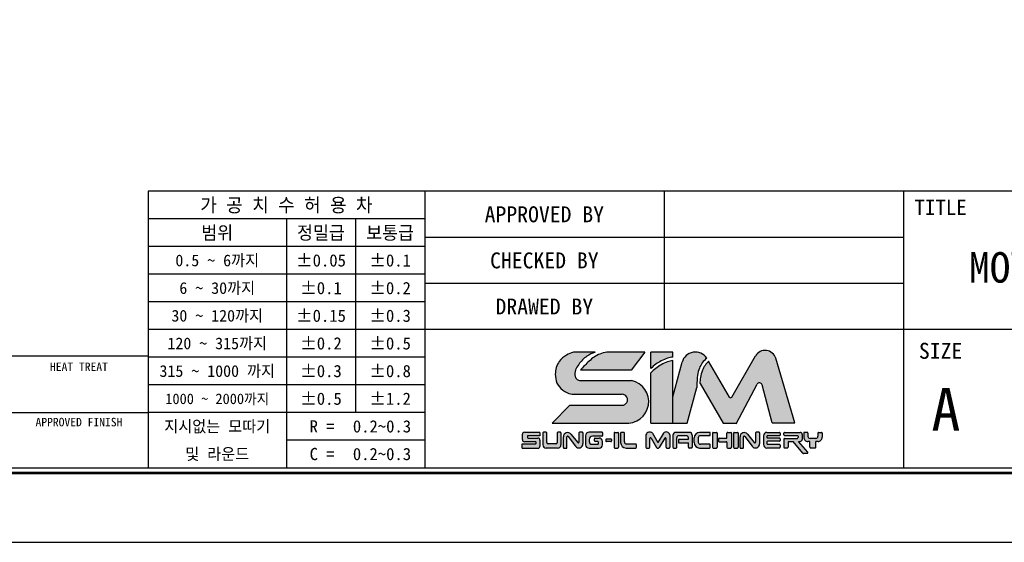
# Model space of a CAD drawing. Header units: millimetres. Extents: x 1762 to 2290, y 1043 to 1416.
# Tile 2 of 3: x 2025 to 2190, y 1043 to 1130. Entities that reach past the tile are written whole.
import ezdxf
from ezdxf.enums import TextEntityAlignment as Align

# ---------------------------------------------------------------- set-up
doc = ezdxf.new("R2010")
doc.units = ezdxf.units.MM
doc.layers.add('Z5', color=7, linetype='Continuous')
doc.layers.add('Z7', color=7, linetype='Continuous')

# ---------------------------------------------------------------- blocks, each defined once
blk = doc.blocks.new('란표제')
h = blk.add_hatch(color=150)
h.dxf.hatch_style = 1
edge = h.paths.add_edge_path()
edge.add_spline(control_points=[(207.254885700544, 16.33602195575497), (207.4122922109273, 16.47608683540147), (207.7174809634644, 16.74765264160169), (208.2523540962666, 17.06731062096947), (208.7774405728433, 17.32249890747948), (209.1543874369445, 17.38665720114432), (209.319017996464, 17.41467816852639)], knot_values=[0, 0, 0, 0, 0.6304310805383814, 1.222315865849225, 1.865724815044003, 2.364625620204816, 2.364625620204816, 2.364625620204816, 2.364625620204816], degree=3, periodic=0)
edge.add_line((209.319017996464, 17.41467816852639), (209.319017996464, 17.8749359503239))
edge.add_line((209.319017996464, 17.8749359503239), (207.254885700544, 17.8749359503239))
edge.add_line((207.254885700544, 17.8749359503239), (207.254885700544, 16.33602195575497))
edge = h.paths.add_edge_path()
edge.add_spline(control_points=[(209.319017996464, 17.09505608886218), (209.1507810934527, 17.05636180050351), (208.7718837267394, 16.96921585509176), (208.2430076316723, 16.7021166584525), (207.7228945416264, 16.35351243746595), (207.413543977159, 16.08416408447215), (207.254885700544, 15.9460219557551)], knot_values=[0, 0, 0, 0, 0.5164407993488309, 1.163110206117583, 1.761888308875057, 2.392319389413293, 2.392319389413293, 2.392319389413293, 2.392319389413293], degree=3, periodic=0)
edge.add_line((207.254885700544, 15.9460219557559), (207.254885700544, 11.2074160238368))
edge.add_line((207.254885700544, 11.2074160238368), (209.319017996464, 11.2074160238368))
edge.add_line((209.319017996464, 11.2074160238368), (209.319017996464, 17.09505608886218))
edge = h.paths.add_edge_path()
edge.add_line((205.4485281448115, 15.20675719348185), (200.5646388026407, 15.20675719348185))
edge.add_spline(control_points=[(200.5646388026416, 15.20675719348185), (200.4849448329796, 15.2311278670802), (200.2902893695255, 15.29065413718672), (200.0764048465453, 15.67955931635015), (200.1444277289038, 16.22277553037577), (200.5626230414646, 16.86702953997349), (201.1445093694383, 17.51252125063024), (201.753622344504, 17.7642963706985), (202.0212897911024, 17.8749359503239)], knot_values=[0, 0, 0, 0, 0.2433595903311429, 0.5944147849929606, 1.213183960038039, 1.789398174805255, 2.88702788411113, 3.747486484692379, 3.747486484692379, 3.747486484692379, 3.747486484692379], degree=3, periodic=0)
edge.add_line((202.021289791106, 17.87493595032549), (199.975920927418, 17.87493595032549))
edge.add_spline(control_points=[(199.975920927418, 17.87493595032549), (199.7520550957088, 17.7906646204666), (199.2509278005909, 17.60202188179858), (198.4944564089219, 16.96557093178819), (198.1991549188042, 15.94031959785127), (198.3773366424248, 14.94330619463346), (198.8409946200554, 14.33840604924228), (199.2605940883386, 14.13379854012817), (199.4124566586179, 14.059746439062)], knot_values=[0, 0, 0, 0, 0.550739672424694, 1.232839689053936, 2.19963066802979, 2.850121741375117, 3.513003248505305, 3.888995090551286, 3.888995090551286, 3.888995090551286, 3.888995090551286], degree=3, periodic=0)
edge.add_arc((200.0158996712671, 15.21120487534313), 1.299999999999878, 242.3423855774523, 270.0000000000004)
edge.add_line((200.0158996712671, 13.91120487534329), (204.5640160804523, 13.91120487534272))
edge.add_arc((204.5640160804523, 13.39961279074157), 0.5115920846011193, 270.18688939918, 90, ccw=False)
edge.add_line((204.565684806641, 12.88802342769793), (199.6526393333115, 12.88802342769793))
edge.add_line((199.6526393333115, 12.88802342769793), (197.9720319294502, 11.2074160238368))
edge.add_line((197.9720319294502, 11.2074160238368), (204.7937810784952, 11.2074160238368))
edge.add_arc((205.0304162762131, 13.2219417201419), 2.028376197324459, 263.3004820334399, 78.10426637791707)
edge = h.paths.add_edge_path(flags=17)
edge.add_spline(control_points=[(203.124493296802, 17.8749359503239), (202.8996633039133, 17.82721986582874), (202.2807588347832, 17.69586862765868), (201.4378743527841, 17.06335641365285), (200.9055243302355, 16.48007066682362), (200.6418784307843, 16.19119889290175)], knot_values=[0, 0, 0, 0, 0.6846043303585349, 1.884555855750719, 3.061918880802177, 3.061918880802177, 3.061918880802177, 3.061918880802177], degree=3, periodic=0)
edge.add_line((200.6418784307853, 16.19119889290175), (205.4077128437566, 16.19119889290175))
edge.add_line((205.4077128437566, 16.19119889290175), (206.7038211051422, 17.8749359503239))
edge.add_line((206.7038211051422, 17.8749359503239), (203.124493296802, 17.8749359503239))
h = blk.add_hatch(color=8)
h.dxf.hatch_style = 1
edge = h.paths.add_edge_path()
edge.add_spline(control_points=[(211.586712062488, 14.73767623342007), (211.5979655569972, 15.05995682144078), (211.6173841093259, 15.61607052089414), (211.7789107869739, 16.3460245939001), (212.0883945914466, 16.90037927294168), (212.3712800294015, 17.17334599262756), (212.5211611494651, 17.31797188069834)], knot_values=[0, 0, 0, 0, 0.7435831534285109, 1.283095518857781, 1.707763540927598, 2.186317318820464, 2.186317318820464, 2.186317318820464, 2.186317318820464], degree=3, periodic=0)
edge.add_arc((211.4478182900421, 16.58453128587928), 1.300000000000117, 34.34572044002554, 164.9999999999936)
edge.add_line((210.1921147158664, 16.92099604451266), (209.319017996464, 13.66255472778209))
edge.add_line((209.319017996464, 13.66255472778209), (209.319017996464, 11.2074160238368))
edge.add_line((209.319017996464, 11.2074160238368), (210.6863499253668, 11.2074160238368))
edge.add_line((210.6863499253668, 11.2074160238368), (211.5798839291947, 14.54213032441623))
edge.add_spline(control_points=[(211.5798839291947, 14.5421303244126), (211.5821599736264, 14.60731229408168), (211.5844360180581, 14.67249426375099), (211.586712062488, 14.73767623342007)], knot_values=[2.186317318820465, 2.186317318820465, 2.186317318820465, 2.186317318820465, 2.336708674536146, 2.336708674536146, 2.336708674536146, 2.336708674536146], degree=3, periodic=0)
edge = h.paths.add_edge_path()
edge.add_arc((217.4733307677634, 14.73094655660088), 0.2599999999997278, 14.999999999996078, 152.0936797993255, ccw=False)
edge.add_line((217.7244714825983, 14.79823950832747), (218.681274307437, 11.22740275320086))
edge.add_line((218.681274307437, 11.22740275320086), (220.7932630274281, 11.22740275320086))
edge.add_line((220.7932630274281, 11.22740275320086), (218.9990320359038, 17.29391512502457))
edge.add_arc((218.0017364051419, 16.99895508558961), 1.040000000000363, 16.47610349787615, 150.0000000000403)
edge.add_line((217.101069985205, 17.51895508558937), (214.8678378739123, 13.65088360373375))
edge.add_arc((214.7552545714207, 13.71588360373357), 0.1299999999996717, 210.0000000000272, 330.0000000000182, ccw=False)
edge.add_line((214.642671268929, 13.65088360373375), (212.6921295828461, 17.02932090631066))
edge.add_spline(control_points=[(212.6921295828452, 17.02932090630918), (212.5742457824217, 16.89979221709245), (212.3414632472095, 16.64401477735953), (212.065290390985, 16.12183659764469), (211.9274507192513, 15.54940397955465), (211.8798952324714, 15.13850761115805), (211.8598466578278, 14.96528077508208)], knot_values=[0, 0, 0, 0, 0.523800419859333, 1.034337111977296, 1.752334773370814, 2.275651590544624, 2.275651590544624, 2.275651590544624, 2.275651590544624], degree=3, periodic=0)
edge.add_arc((211.7973139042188, 14.85130860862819), 0.1300000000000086, 30.0000000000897, 61.24788174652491, ccw=False)
edge.add_line((211.9098972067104, 14.91630860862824), (214.0576988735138, 11.19620699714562))
edge.add_line((214.0576988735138, 11.19620699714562), (215.3070704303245, 11.1962069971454))
edge.add_line((215.3070704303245, 11.1962069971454), (217.243565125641, 14.85263365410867))
h = blk.add_hatch(color=150)
h.dxf.hatch_style = 1
h.paths.add_polyline_path([(196.8398843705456, 9.607704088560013, 0.4142135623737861), (196.644884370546, 9.80270408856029), (195.7199446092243, 9.80270408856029, -0.4142135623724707), (195.6549446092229, 9.867704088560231), (195.654944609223, 9.948566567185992, -0.4142135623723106), (195.7199446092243, 10.0135665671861), (196.8398843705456, 10.0135665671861), (196.8398843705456, 10.3463613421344), (195.3763517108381, 10.34636134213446, 0.4142135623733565), (195.1813517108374, 10.15136134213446), (195.1813517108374, 9.651637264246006, 0.4142135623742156), (195.3763517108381, 9.45663726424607), (196.4043549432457, 9.456637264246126, -0.4142135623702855), (196.4693549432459, 9.391637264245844), (196.4693549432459, 9.314484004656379, -0.4142135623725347), (196.4043549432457, 9.249484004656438), (195.1625882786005, 9.249484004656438), (195.1625882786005, 8.845717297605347), (196.644884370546, 8.845717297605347, 0.4142135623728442), (196.8398843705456, 9.04071729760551)])
h.paths.add_polyline_path([(204.2241152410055, 10.26798301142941, 0.4142135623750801), (204.1591152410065, 10.33298301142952), (203.8636730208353, 10.33298301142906, 0.4142135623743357), (203.7986730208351, 10.26798301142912), (203.7986730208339, 8.929340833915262, 0.4142135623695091), (203.8636730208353, 8.864340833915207), (204.1591152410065, 8.864340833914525, 0.4142135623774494), (204.2241152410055, 8.929340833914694)])
h.paths.add_polyline_path([(207.1653805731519, 9.763626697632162, -0.7673269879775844), (207.2866722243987, 9.796126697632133), (207.8058751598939, 8.896840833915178, 0.2679491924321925), (207.8621668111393, 8.864340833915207), (207.9913022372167, 8.864340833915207, 0.2679491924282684), (208.0475938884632, 8.896840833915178), (208.5667968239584, 9.796126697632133, -0.7673269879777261), (208.6880884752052, 9.763626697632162), (208.6880884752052, 8.929340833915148, 0.4142135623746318), (208.7530884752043, 8.864340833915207), (208.9903602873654, 8.864340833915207, 0.4142135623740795), (209.0553602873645, 8.929340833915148), (209.0553602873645, 10.10884705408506, 0.5572135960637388), (208.4489020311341, 10.2713470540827), (207.9267345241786, 9.366926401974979), (207.4045670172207, 10.27134705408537, 0.5198906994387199), (206.7981087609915, 10.10884705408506), (206.7981087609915, 8.929340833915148, 0.4142135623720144), (206.8631087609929, 8.864340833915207), (207.1003805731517, 8.864340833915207, 0.414213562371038), (207.1653805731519, 8.929340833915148)])
h = blk.add_hatch(color=251)
h.dxf.hatch_style = 1
h.paths.add_polyline_path([(203.5669230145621, 9.653807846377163, 0.4142135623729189), (203.5019230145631, 9.718807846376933), (203.0985386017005, 9.718807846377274, 0.4142135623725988), (203.0335386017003, 9.653807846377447), (203.0335386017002, 9.535083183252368, 0.4142135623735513), (203.0985386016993, 9.470083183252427), (203.5019230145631, 9.470083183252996, 0.4142135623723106), (203.5669230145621, 9.535083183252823)])
h.paths.add_polyline_path([(198.8155383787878, 9.170717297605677), (198.8155383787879, 10.28136134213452, 0.4142135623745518), (198.7505383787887, 10.34636134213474), (198.5312483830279, 10.34636134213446, 0.4142135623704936), (198.4662483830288, 10.28136134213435), (198.4662483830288, 9.374979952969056, -0.4142135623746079), (198.3362483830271, 9.244979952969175), (197.6035467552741, 9.244979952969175, -0.4142135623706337), (197.4735467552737, 9.374979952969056), (197.4735467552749, 10.28136134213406, 0.4142135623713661), (197.4085467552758, 10.34636134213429), (197.173220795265, 10.3463613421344, 0.4142135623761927), (197.1082207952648, 10.28136134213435), (197.1082207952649, 9.170717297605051, 0.4142135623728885), (197.4332207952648, 8.845717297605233), (198.490538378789, 8.845717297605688, 0.4142135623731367)])
h.paths.add_polyline_path([(200.8836941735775, 9.265258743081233), (200.8836941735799, 10.28136134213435, 0.4142135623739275), (200.8186941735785, 10.3463613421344), (200.5662103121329, 10.34636134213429, 0.4142135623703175), (200.5012103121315, 10.28136134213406), (200.5012103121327, 9.419089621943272, -0.7053166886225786), (200.385850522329, 9.377993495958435), (199.7365529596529, 10.17365216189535, 0.7053166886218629), (199.0443942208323, 9.927075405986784), (199.0443942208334, 8.91071729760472, 0.4142135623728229), (199.1093942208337, 8.845717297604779), (199.3056264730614, 8.84571729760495, 0.4142135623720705), (199.3706264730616, 8.910717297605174), (199.3706264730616, 9.904828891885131, -0.7182104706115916), (199.4873633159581, 9.944177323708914), (200.1832731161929, 9.02916815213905, 0.7182104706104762)])
h.paths.add_polyline_path([(202.7217367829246, 9.170717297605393), (202.7217367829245, 9.475145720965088, 0.414213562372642), (202.3967367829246, 9.80014572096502), (202.0179389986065, 9.800145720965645, 0.414213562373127), (201.9529389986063, 9.735145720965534), (201.9529389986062, 9.538394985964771, 0.4142135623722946), (202.0179389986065, 9.47339498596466), (202.273324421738, 9.473394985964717, -0.4142135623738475), (202.3383244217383, 9.40839498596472), (202.3383244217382, 9.281672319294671, -0.414213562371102), (202.273324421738, 9.21667231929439), (201.7241999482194, 9.21667231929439, -0.4142135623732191), (201.4641999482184, 9.476672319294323), (201.4641999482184, 9.652153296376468, -0.4142135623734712), (201.7891999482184, 9.977153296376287), (202.6567367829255, 9.97715329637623, 0.4142135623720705), (202.7217367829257, 10.04215329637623), (202.7217367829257, 10.2813613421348, 0.4142135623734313), (202.6567367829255, 10.3463613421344), (201.4565649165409, 10.3463613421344, 0.4142135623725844), (201.1315649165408, 10.02136134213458), (201.1315649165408, 9.170717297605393, 0.4142135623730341), (201.4565649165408, 8.845717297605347), (202.3967367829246, 8.845717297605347, 0.4142135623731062)])
h.paths.add_polyline_path([(205.9125890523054, 9.174990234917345, 0.4142135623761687), (205.8475890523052, 9.23999023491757), (204.9759224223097, 9.23999023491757, -0.4142135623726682), (204.7809224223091, 9.434990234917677), (204.7809224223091, 10.26798301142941, 0.4142135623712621), (204.7159224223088, 10.33298301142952), (204.4844112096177, 10.33298301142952, 0.4142135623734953), (204.4194112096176, 10.26798301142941), (204.4194112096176, 9.38434083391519, 0.4142135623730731), (204.9394112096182, 8.864340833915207), (205.8475890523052, 8.864340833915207, 0.4142135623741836), (205.9125890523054, 8.929340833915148)])
h.paths.add_polyline_path([(209.694731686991, 9.823725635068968, -0.4142135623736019), (209.8897316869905, 10.01872563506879), (210.5938065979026, 10.0187256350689, -0.4142135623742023), (210.7888065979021, 9.823725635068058), (210.7888065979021, 9.69676070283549), (209.9214226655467, 9.696760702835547, 0.4142135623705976), (209.8564226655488, 9.631760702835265), (209.8564226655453, 9.40577132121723, 0.41421356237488), (209.9214226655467, 9.340771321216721), (210.7888065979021, 9.34077132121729), (210.7888065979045, 8.929340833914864, 0.4142135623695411), (210.8538065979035, 8.864340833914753), (211.0838216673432, 8.86434083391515, 0.4142135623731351), (211.1488216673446, 8.929340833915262), (211.1488216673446, 10.07298301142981, 0.4142135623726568), (210.8888216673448, 10.33298301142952), (209.5973415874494, 10.33298301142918, 0.4142135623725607), (209.337341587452, 10.07298301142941), (209.337341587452, 8.929340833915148, 0.4142135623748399), (209.4023415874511, 8.864340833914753), (209.6297316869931, 8.864340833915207, 0.4142135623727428), (209.694731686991, 8.929340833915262)])
h.paths.add_polyline_path([(212.8488973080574, 9.150598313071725, 0.4142135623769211), (212.7838973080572, 9.21559831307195), (211.9150975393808, 9.215598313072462, -0.4142135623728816), (211.7200975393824, 9.410598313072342), (211.7200975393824, 9.825681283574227, -0.4142135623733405), (211.9150975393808, 10.02068128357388), (212.7838973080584, 10.02068128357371, 0.4142135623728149), (212.8488973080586, 10.08568128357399), (212.8488973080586, 10.26798301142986, 0.4142135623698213), (212.7838973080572, 10.33298301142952), (211.8480273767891, 10.33298301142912, 0.414213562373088), (211.3280273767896, 9.812983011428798), (211.3280273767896, 9.384340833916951, 0.4142135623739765), (211.8480273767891, 8.864340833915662), (212.7838973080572, 8.864340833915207, 0.4142135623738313), (212.8488973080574, 8.929340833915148)])
h.paths.add_polyline_path([(213.492579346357, 10.26798301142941, 0.41421356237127), (213.4275793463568, 10.33298301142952), (213.1321371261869, 10.33298301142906, 0.414213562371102), (213.0671371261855, 10.26798301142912), (213.0671371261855, 8.929340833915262, 0.4142135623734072), (213.1321371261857, 8.864340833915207), (213.4275793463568, 8.864340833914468, 0.4142135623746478), (213.492579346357, 8.929340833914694)])
h.paths.add_polyline_path([(214.8456035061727, 10.26798301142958, 0.4142135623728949), (214.7806035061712, 10.33298301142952), (214.4851612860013, 10.33298301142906, 0.4142135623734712), (214.4201612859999, 10.26798301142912), (214.4201612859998, 9.839948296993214, -0.4142135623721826), (214.3551612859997, 9.774948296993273), (213.676330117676, 9.774948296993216, 0.4142135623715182), (213.6113301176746, 9.709948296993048), (213.6113301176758, 9.520356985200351, 0.4142135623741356), (213.676330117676, 9.455356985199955), (214.3551612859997, 9.45535698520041, -0.4142135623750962), (214.4201612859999, 9.390356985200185), (214.4201612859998, 8.929340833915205, 0.4142135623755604), (214.4851612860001, 8.864340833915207), (214.7806035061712, 8.864340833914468, 0.414213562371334), (214.8456035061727, 8.929340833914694)])
h.paths.add_polyline_path([(215.4624624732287, 10.26798301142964, 0.4142135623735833), (215.3974624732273, 10.33298301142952), (215.1020202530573, 10.33298301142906, 0.414213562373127), (215.0370202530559, 10.26798301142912), (215.0370202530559, 8.929340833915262, 0.4142135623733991), (215.1020202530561, 8.864340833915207), (215.3974624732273, 8.864340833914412, 0.4142135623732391), (215.4624624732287, 8.929340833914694)])
h.paths.add_polyline_path([(216.339469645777, 10.17365216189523, 0.7053166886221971), (215.6473109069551, 9.927075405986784), (215.6473109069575, 8.91071729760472, 0.4142135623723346), (215.7123109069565, 8.845717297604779), (215.9085431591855, 8.84571729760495, 0.4142135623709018), (215.9735431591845, 8.910717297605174), (215.9735431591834, 9.904828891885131, -0.7182104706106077), (216.0902800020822, 9.944177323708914), (216.7861898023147, 9.02916815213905, 0.7182104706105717), (217.4866108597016, 9.265258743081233), (217.4866108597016, 10.28136134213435, 0.4142135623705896), (217.4216108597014, 10.3463613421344), (217.1691269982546, 10.34636134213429, 0.4142135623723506), (217.1041269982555, 10.28136134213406), (217.1041269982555, 9.419089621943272, -0.7053166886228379), (216.9887672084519, 9.377993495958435)])
h.paths.add_polyline_path([(219.420415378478, 10.26798301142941, 0.4142135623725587), (219.3554153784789, 10.33298301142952), (218.1709172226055, 10.33298301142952, 0.4142135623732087), (217.8459172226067, 10.00798301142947), (217.8459172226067, 9.189340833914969, 0.4142135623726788), (218.1709172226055, 8.864340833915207), (219.3554153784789, 8.864340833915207, 0.4142135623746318), (219.420415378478, 8.929340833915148), (219.420415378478, 9.143462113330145, 0.4142135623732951), (219.3554153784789, 9.208462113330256), (218.2404718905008, 9.208462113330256, -0.4142135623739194), (218.1754718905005, 9.273462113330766), (218.1754718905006, 9.438182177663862, -0.4142135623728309), (218.240471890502, 9.503182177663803), (219.3554153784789, 9.50318217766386, 0.414213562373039), (219.420415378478, 9.568182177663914), (219.420415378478, 9.728365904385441, 0.4142135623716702), (219.3554153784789, 9.793365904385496), (218.240471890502, 9.793365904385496, -0.4142135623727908), (218.1754718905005, 9.858365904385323), (218.1754718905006, 9.955071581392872, -0.4142135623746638), (218.2404718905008, 10.02007158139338), (219.3554153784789, 10.02007158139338, 0.4142135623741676), (219.420415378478, 10.08507158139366)])
h.paths.add_polyline_path([(221.4898233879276, 10.13798301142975, 0.4142135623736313), (221.2948233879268, 10.3329830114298), (219.8352710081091, 10.33298301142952, 0.4142135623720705), (219.7702710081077, 10.26798301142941), (219.7702710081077, 10.10677544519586, 0.414213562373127), (219.8352710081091, 10.04177544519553), (221.0336939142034, 10.0417754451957, -0.4142135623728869), (221.0986939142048, 9.976775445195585), (221.0986939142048, 9.837352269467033, -0.4142135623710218), (221.0336939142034, 9.772352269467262), (219.8352710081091, 9.772352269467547, 0.4142135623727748), (219.7702710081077, 9.707352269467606), (219.7702710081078, 8.929340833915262, 0.4142135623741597), (219.8352710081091, 8.864340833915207), (220.0926108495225, 8.864340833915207, 0.4142135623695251), (220.1576108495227, 8.929340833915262), (220.1576108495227, 9.414242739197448, -0.4142135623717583), (220.2226108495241, 9.479242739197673), (220.6306965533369, 9.479242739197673), (221.5531320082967, 8.379926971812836, 0.2216946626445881), (221.6029248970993, 8.356708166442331), (221.9552971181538, 8.35670816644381, 0.637070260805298), (222.0050900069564, 8.46348936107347), (221.1527717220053, 9.479242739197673), (221.2948233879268, 9.479242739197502, 0.414213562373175), (221.4898233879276, 9.674242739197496)])
h.paths.add_polyline_path([(223.366210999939, 9.869242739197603), (223.366210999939, 10.26798301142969, 0.4142135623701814), (223.3012109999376, 10.33298301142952), (223.0343925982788, 10.33298301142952, 0.4142135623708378), (222.9693925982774, 10.26798301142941), (222.9693925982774, 9.96735226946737, -0.4142135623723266), (222.7743925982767, 9.772352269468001), (222.2290342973, 9.772352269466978, -0.4142135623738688), (222.034034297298, 9.967352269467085), (222.034034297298, 10.26798301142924, 0.4142135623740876), (221.969034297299, 10.33298301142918), (221.7022158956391, 10.33298301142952, 0.4142135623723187), (221.63721589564, 10.26798301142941), (221.63721589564, 9.869242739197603, 0.4142135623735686), (222.0272158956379, 9.479242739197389), (222.9762109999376, 9.479242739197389, 0.4142135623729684)])
h.paths.add_polyline_path([(222.7748939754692, 9.479242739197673), (222.2133923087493, 9.479242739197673), (222.2133923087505, 8.929340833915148, 0.4142135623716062), (222.2783923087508, 8.864340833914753), (222.7098939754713, 8.864340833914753, 0.4142135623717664), (222.7748939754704, 8.929340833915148)])
for p, q in [((202.0212897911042, 17.87493595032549), (199.975920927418, 17.87493595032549)), ((206.7038211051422, 17.8749359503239), (203.124493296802, 17.8749359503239)), ((206.7038211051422, 17.8749359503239), (205.4077128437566, 16.19119889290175)), ((209.319017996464, 17.8749359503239), (207.254885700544, 17.8749359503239)), ((207.254885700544, 16.33602195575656), (207.254885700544, 17.8749359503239)), ((209.319017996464, 17.41467816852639), (209.319017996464, 17.8749359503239)), ((209.319017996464, 11.2074160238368), (209.319017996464, 17.09505608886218)), ((209.319017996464, 13.66255472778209), (210.1921147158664, 16.92099604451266)), ((214.6426712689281, 13.65088360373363), (212.692129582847, 17.02932090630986)), ((214.8678378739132, 13.65088360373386), (217.101069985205, 17.51895508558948)), ((220.7932630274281, 11.22740275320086), (218.9990320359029, 17.29391512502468)), ((205.4077128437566, 16.19119889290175), (200.6418784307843, 16.19119889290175)), ((207.254885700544, 11.2074160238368), (207.254885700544, 15.94602195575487)), ((200.5646388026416, 15.20675719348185), (205.4485281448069, 15.20675719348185)), ((211.9098972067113, 14.91630860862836), (214.0576988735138, 11.19620699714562)), ((215.2814177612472, 11.14777045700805), (217.2435651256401, 14.8526336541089)), ((200.0158996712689, 13.91120487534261), (204.5640160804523, 13.91120487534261)), ((210.6863499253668, 11.2074160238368), (211.5798839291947, 14.54213032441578)), ((218.681274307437, 11.22740275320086), (217.7244714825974, 14.79823950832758)), ((199.6526393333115, 12.88802342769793), (197.9720319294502, 11.20741602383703)), ((199.6526393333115, 12.88802342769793), (204.5623473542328, 12.88802342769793)), ((197.9720319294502, 11.2074160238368), (204.7937810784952, 11.2074160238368)), ((207.254885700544, 11.2074160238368), (209.319017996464, 11.2074160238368)), ((209.319017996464, 11.2074160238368), (210.6863499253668, 11.2074160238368)), ((214.0576988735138, 11.19620699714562), (215.2814177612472, 11.1962069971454)), ((218.681274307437, 11.22740275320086), (220.7932630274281, 11.22740275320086)), ((195.3763517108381, 10.3463613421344), (196.8398843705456, 10.3463613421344)), ((196.8398843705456, 10.32175464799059), (196.8398843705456, 10.0135665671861)), ((197.1082207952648, 10.28136134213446), (197.1082207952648, 9.170717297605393)), ((197.4085467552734, 10.3463613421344), (197.173220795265, 10.3463613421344)), ((197.4735467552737, 9.37497995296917), (197.4735467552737, 10.28136134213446)), ((198.4662483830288, 10.28136134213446), (198.4662483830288, 9.37497995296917)), ((198.7505383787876, 10.3463613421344), (198.5312483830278, 10.3463613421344)), ((198.8155383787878, 10.28136134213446), (198.8155383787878, 9.170717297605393)), ((200.5012103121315, 10.28136134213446), (200.5012103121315, 9.419089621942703)), ((200.8186941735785, 10.3463613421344), (200.5662103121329, 10.3463613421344)), ((200.8836941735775, 10.28136134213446), (200.8836941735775, 9.265258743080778)), ((202.6567367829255, 10.3463613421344), (201.4565649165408, 10.3463613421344)), ((202.7217367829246, 10.28136134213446), (202.7217367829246, 10.04215329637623)), ((202.7217367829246, 10.28136134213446), (202.7217367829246, 10.04215329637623)), ((203.7986730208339, 10.26798301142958), (203.7986730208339, 8.929340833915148)), ((203.8636730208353, 10.33298301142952), (204.1591152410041, 10.33298301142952)), ((204.2241152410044, 10.26798301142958), (204.2241152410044, 8.929340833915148)), ((204.4194112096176, 10.26798301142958), (204.4194112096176, 9.38434083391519)), ((204.7159224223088, 10.33298301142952), (204.4844112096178, 10.33298301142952)), ((204.7809224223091, 9.434990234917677), (204.7809224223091, 10.26798301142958)), ((207.4045670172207, 10.27134705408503), (207.9267345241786, 9.366926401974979)), ((208.4489020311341, 10.27134705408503), (207.9267345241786, 9.366926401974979)), ((210.8888216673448, 10.33298301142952), (209.5973415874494, 10.33298301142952)), ((212.7838973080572, 10.33298301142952), (211.8480273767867, 10.33298301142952)), ((212.8488973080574, 10.08568128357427), (212.8488973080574, 10.26798301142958)), ((213.0671371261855, 10.26798301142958), (213.0671371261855, 8.929340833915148)), ((213.1321371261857, 10.33298301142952), (213.4275793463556, 10.33298301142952)), ((213.492579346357, 10.26798301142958), (213.492579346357, 8.929340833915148)), ((214.4201612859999, 9.839948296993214), (214.4201612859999, 10.26798301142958)), ((214.4851612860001, 10.33298301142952), (214.7806035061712, 10.33298301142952)), ((214.8456035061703, 10.26798301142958), (214.8456035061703, 8.929340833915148)), ((215.0370202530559, 10.26798301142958), (215.0370202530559, 8.929340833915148)), ((215.1020202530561, 10.33298301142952), (215.3974624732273, 10.33298301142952)), ((215.4624624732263, 10.26798301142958), (215.4624624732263, 8.929340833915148)), ((217.1041269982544, 10.28136134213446), (217.1041269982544, 9.419089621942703)), ((217.4216108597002, 10.3463613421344), (217.1691269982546, 10.3463613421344)), ((217.4866108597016, 10.28136134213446), (217.4866108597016, 9.265258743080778)), ((218.1709172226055, 10.33298301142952), (219.3554153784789, 10.33298301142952)), ((219.420415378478, 10.26798301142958), (219.420415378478, 10.08507158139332)), ((219.7702710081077, 10.10677544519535), (219.7702710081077, 10.26798301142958)), ((219.835271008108, 10.33298301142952), (221.2948233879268, 10.33298301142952)), ((221.63721589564, 10.26798301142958), (221.63721589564, 9.869242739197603)), ((221.969034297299, 10.33298301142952), (221.7022158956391, 10.33298301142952)), ((222.034034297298, 10.26798301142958), (222.034034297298, 9.967352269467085)), ((222.9693925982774, 10.26798301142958), (222.9693925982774, 9.967352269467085)), ((223.0343925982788, 10.33298301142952), (223.3012109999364, 10.33298301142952)), ((223.3662109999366, 10.26798301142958), (223.3662109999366, 9.869242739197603)), ((195.1813517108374, 9.651637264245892), (195.1813517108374, 10.15136134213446)), ((196.4043549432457, 9.45663726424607), (195.3763517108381, 9.45663726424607)), ((195.6549446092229, 9.948566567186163), (195.6549446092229, 9.867704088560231)), ((196.8398843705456, 10.0135665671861), (195.7199446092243, 10.0135665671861)), ((195.7199446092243, 9.80270408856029), (196.644884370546, 9.80270408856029)), ((196.4693549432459, 9.314484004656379), (196.4693549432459, 9.391637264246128)), ((196.8398843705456, 9.607704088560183), (196.8398843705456, 9.04071729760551)), ((199.0443942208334, 8.910717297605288), (199.0443942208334, 9.92707540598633)), ((199.3706264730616, 8.910717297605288), (199.3706264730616, 9.904828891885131)), ((199.4873633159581, 9.944177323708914), (200.1832731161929, 9.029168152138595)), ((199.7365529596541, 10.17365216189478), (200.3858505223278, 9.377993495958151)), ((201.1315649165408, 10.02136134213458), (201.1315649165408, 9.170717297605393)), ((201.4641999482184, 9.652153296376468), (201.4641999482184, 9.476672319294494)), ((202.6567367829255, 9.977153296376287), (201.7891999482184, 9.977153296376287)), ((201.9529389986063, 9.538394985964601), (201.9529389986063, 9.735145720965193)), ((202.0179389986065, 9.800145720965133), (202.3967367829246, 9.800145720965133)), ((202.273324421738, 9.47339498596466), (202.0179389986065, 9.47339498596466)), ((202.3383244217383, 9.28167231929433), (202.3383244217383, 9.40839498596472)), ((202.7217367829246, 9.170717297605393), (202.7217367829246, 9.475145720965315)), ((203.0335386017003, 9.653807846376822), (203.0335386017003, 9.535083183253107)), ((203.0985386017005, 9.718807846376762), (203.5019230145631, 9.718807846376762)), ((203.5019230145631, 9.470083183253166), (203.0985386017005, 9.470083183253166)), ((203.5669230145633, 9.653807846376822), (203.5669230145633, 9.535083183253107)), ((206.7981087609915, 10.10884705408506), (206.7981087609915, 8.929340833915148)), ((207.1653805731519, 8.929340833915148), (207.1653805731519, 9.763626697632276)), ((207.2866722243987, 9.796126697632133), (207.8058751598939, 8.896840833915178)), ((208.5667968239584, 9.796126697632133), (208.0475938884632, 8.896840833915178)), ((208.6880884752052, 8.929340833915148), (208.6880884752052, 9.763626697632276)), ((209.0553602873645, 10.10884705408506), (209.0553602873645, 8.929340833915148)), ((209.3373415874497, 10.07298301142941), (209.3373415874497, 8.929340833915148)), ((209.694731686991, 8.929340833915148), (209.694731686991, 9.823725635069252)), ((209.8564226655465, 9.63176070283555), (209.8564226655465, 9.40577132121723)), ((210.5938065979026, 10.01872563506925), (209.8897316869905, 10.01872563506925)), ((209.9214226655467, 9.69676070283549), (210.7888065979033, 9.69676070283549)), ((209.9214226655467, 9.34077132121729), (210.7888065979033, 9.34077132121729)), ((210.7888065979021, 9.69676070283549), (210.7888065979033, 9.823725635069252)), ((210.7888065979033, 8.929340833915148), (210.7888065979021, 9.34077132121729)), ((211.1488216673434, 10.07298301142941), (211.1488216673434, 8.929340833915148)), ((211.3280273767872, 9.38434083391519), (211.3280273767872, 9.812983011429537)), ((211.7200975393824, 9.82568128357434), (211.7200975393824, 9.410598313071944)), ((212.7838973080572, 10.02068128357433), (211.9150975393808, 10.02068128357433)), ((213.6113301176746, 9.709948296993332), (213.6113301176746, 9.520356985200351)), ((213.676330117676, 9.774948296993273), (214.3551612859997, 9.774948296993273)), ((213.676330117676, 9.45535698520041), (214.3551612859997, 9.45535698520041)), ((214.4201612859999, 9.39035698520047), (214.4201612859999, 8.929340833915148)), ((215.6473109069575, 8.910717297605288), (215.6473109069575, 9.92707540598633)), ((215.9735431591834, 8.910717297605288), (215.9735431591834, 9.904828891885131)), ((216.0902800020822, 9.944177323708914), (216.7861898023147, 9.029168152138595)), ((216.339469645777, 10.17365216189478), (216.9887672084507, 9.377993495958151)), ((217.8459172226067, 10.00798301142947), (217.8459172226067, 9.189340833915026)), ((218.1754718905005, 9.955071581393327), (218.1754718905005, 9.858365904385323)), ((218.1754718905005, 9.438182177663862), (218.1754718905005, 9.273462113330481)), ((219.3554153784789, 10.02007158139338), (218.2404718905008, 10.02007158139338)), ((219.3554153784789, 9.793365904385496), (218.240471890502, 9.793365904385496)), ((219.3554153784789, 9.503182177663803), (218.240471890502, 9.503182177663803)), ((219.420415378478, 9.728365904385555), (219.420415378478, 9.568182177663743)), ((219.7702710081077, 9.707352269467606), (219.7702710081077, 8.929340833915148)), ((219.835271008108, 10.04177544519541), (221.0336939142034, 10.04177544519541)), ((219.835271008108, 9.772352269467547), (221.0336939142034, 9.772352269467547)), ((220.1576108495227, 9.414242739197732), (220.1576108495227, 8.929340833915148)), ((220.2226108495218, 9.479242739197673), (220.6306965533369, 9.479242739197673)), ((221.5531320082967, 8.379926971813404), (220.6306965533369, 9.479242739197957)), ((221.0986939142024, 9.976775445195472), (221.0986939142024, 9.837352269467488)), ((221.1527717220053, 9.479242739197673), (221.2948233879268, 9.479242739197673)), ((222.0050900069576, 8.463489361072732), (221.1527717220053, 9.479242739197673)), ((221.4898233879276, 10.13798301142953), (221.4898233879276, 9.67424273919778)), ((222.2133923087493, 9.479242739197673), (222.0272158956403, 9.479242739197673)), ((222.2133923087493, 8.929340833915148), (222.2133923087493, 9.479242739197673)), ((222.7743925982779, 9.772352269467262), (222.2290342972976, 9.772352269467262)), ((222.9762109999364, 9.479242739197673), (222.7748939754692, 9.479242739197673)), ((222.7748939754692, 8.929340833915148), (222.7748939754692, 9.479242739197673)), ((195.1625882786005, 8.845717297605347), (195.1625882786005, 9.249484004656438)), ((195.1625882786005, 9.249484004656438), (196.4043549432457, 9.249484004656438)), ((195.1625882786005, 8.845717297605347), (196.644884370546, 8.845717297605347)), ((198.490538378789, 8.845717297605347), (197.4332207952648, 8.845717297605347)), ((198.3362483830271, 9.244979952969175), (197.6035467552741, 9.244979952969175)), ((199.1093942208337, 8.845717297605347), (199.3056264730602, 8.845717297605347)), ((201.4565649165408, 8.845717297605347), (202.3967367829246, 8.845717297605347)), ((201.7241999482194, 9.21667231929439), (202.273324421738, 9.21667231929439)), ((203.8636730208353, 8.864340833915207), (204.1591152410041, 8.864340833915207)), ((204.9394112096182, 8.864340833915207), (205.8475890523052, 8.864340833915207)), ((205.8475890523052, 9.23999023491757), (204.9759224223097, 9.23999023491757)), ((205.9125890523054, 8.929340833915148), (205.9125890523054, 9.17499023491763)), ((206.8631087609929, 8.864340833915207), (207.1003805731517, 8.864340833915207)), ((207.8621668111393, 8.864340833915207), (207.9913022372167, 8.864340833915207)), ((208.7530884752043, 8.864340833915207), (208.9903602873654, 8.864340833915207)), ((209.4023415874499, 8.864340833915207), (209.6297316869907, 8.864340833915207)), ((211.0838216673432, 8.864340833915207), (210.8538065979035, 8.864340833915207)), ((211.8480273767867, 8.864340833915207), (212.783897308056, 8.864340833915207)), ((212.783897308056, 9.21559831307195), (211.9150975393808, 9.21559831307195)), ((212.8488973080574, 8.929340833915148), (212.8488973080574, 9.15059831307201)), ((213.1321371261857, 8.864340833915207), (213.4275793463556, 8.864340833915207)), ((214.4851612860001, 8.864340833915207), (214.7806035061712, 8.864340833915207)), ((215.1020202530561, 8.864340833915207), (215.3974624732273, 8.864340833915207)), ((215.7123109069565, 8.845717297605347), (215.9085431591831, 8.845717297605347)), ((219.3554153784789, 8.864340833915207), (218.1709172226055, 8.864340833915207)), ((219.3554153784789, 9.208462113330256), (218.2404718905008, 9.208462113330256)), ((219.420415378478, 9.143462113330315), (219.420415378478, 8.929340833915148)), ((220.0926108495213, 8.864340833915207), (219.835271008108, 8.864340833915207)), ((221.9552971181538, 8.356708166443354), (221.6029248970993, 8.356708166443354)), ((222.709893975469, 8.864340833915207), (222.2783923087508, 8.864340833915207))]:
    blk.add_line(p, q)
for centre, radius, start, end in [((211.4478182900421, 16.58453128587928), 1.3, 34.3457204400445, 165.0000000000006), ((218.0017364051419, 16.99895508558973), 1.04, 16.47610349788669, 149.9999999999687), ((205.0304162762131, 13.2219417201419), 2.028376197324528, 263.3004820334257, 78.10426637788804), ((211.7973139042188, 14.8513086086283), 0.13, 30.00000000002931, 61.24788175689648), ((217.4733307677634, 14.73094655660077), 0.26, 14.99999999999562, 152.0936797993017), ((200.0158996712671, 15.21120487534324), 1.3, 242.342385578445, 270), ((204.5640160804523, 13.39961279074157), 0.5115920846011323, 269.813110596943, 90), ((214.7552545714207, 13.71588360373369), 0.13, 210.0000000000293, 329.9999999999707), ((195.3763517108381, 10.15136134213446), 0.195, 90, 180), ((197.173220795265, 10.28136134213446), 0.065, 90, 180), ((197.4085467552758, 10.28136134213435), 0.065, 0, 90.00000000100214), ((198.5312483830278, 10.28136134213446), 0.065, 90, 180), ((198.7505383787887, 10.2813613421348), 0.065, 0, 90.00000000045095), ((199.4343942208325, 9.927075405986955), 0.39, 39.21617813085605, 180), ((200.5662103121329, 10.28136134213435), 0.065, 90.00000000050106, 180), ((200.8186941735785, 10.28136134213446), 0.065, 0, 90.00000000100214), ((201.4565649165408, 10.02136134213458), 0.325, 90, 180), ((202.6567367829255, 10.28136134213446), 0.065, 0, 90.00000000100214), ((203.8636730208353, 10.26798301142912), 0.065, 90.00000000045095, 180), ((204.1591152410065, 10.26798301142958), 0.065, 0, 90.00000000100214), ((204.4844112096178, 10.26798301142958), 0.065, 90, 180), ((204.7159224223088, 10.26798301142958), 0.065, 0, 90), ((207.1583587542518, 9.977292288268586), 0.3835188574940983, 50.0609962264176, 159.9390037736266), ((208.7018605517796, 10.0024845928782), 0.3691544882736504, 16.74570727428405, 133.254292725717), ((209.5973415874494, 10.0729830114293), 0.26, 90.00000000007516, 180), ((210.8888216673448, 10.07298301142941), 0.26, 0, 90.00000000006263), ((211.8480273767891, 9.812983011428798), 0.52, 90.00000000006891, 180), ((212.7838973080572, 10.26798301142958), 0.065, 0, 90.00000000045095), ((213.1321371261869, 10.26798301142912), 0.065, 90.00000000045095, 180), ((213.4275793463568, 10.26798301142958), 0.065, 0, 90.00000000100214), ((214.4851612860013, 10.26798301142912), 0.065, 90.00000000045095, 180), ((214.7806035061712, 10.26798301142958), 0.065, 0, 90.00000000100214), ((215.1020202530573, 10.26798301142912), 0.065, 90.00000000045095, 180), ((215.3974624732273, 10.26798301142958), 0.065, 0, 90.00000000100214), ((216.0373109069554, 9.927075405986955), 0.39, 39.21617813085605, 180), ((217.1691269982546, 10.28136134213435), 0.065, 90.00000000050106, 180), ((217.4216108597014, 10.28136134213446), 0.065, 0, 90.00000000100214), ((218.1709172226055, 10.00798301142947), 0.325, 90, 180), ((219.3554153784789, 10.26798301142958), 0.065, 0, 90), ((219.8352710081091, 10.26798301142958), 0.065, 90.00000000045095, 180), ((221.2948233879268, 10.1379830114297), 0.195, 0, 90), ((221.7022158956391, 10.26798301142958), 0.065, 90, 180), ((221.969034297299, 10.26798301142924), 0.065, 0, 90.00000000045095), ((223.0343925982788, 10.26798301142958), 0.065, 90.00000000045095, 180), ((223.3012109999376, 10.26798301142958), 0.065, 0, 90.00000000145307), ((195.3763517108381, 9.651637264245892), 0.195, 180, 270), ((195.7199446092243, 9.948566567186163), 0.065, 90, 180), ((195.7199446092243, 9.867704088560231), 0.065, 180, 270), ((196.4043549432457, 9.391637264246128), 0.065, 0, 90), ((196.4043549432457, 9.314484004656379), 0.065, 270, 0), ((196.644884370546, 9.607704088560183), 0.195, 0, 90), ((197.6035467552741, 9.37497995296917), 0.13, 180, 270), ((198.3362483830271, 9.37497995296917), 0.13, 270, 0), ((199.4356264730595, 9.904828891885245), 0.065, 37.25478689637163, 180), ((200.4936941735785, 9.265258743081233), 0.39, 217.2547868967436, 0), ((200.4362103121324, 9.419089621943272), 0.065, 219.2161781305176, 0), ((201.7891999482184, 9.652153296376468), 0.325, 90, 180), ((201.7241999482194, 9.476672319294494), 0.26, 180, 270), ((202.0179389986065, 9.735145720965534), 0.065, 90, 180), ((202.0179389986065, 9.538394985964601), 0.065, 180, 270), ((202.273324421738, 9.40839498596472), 0.065, 0, 90), ((202.273324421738, 9.28167231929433), 0.065, 270, 0), ((202.3967367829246, 9.475145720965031), 0.325, 0, 90), ((202.6567367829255, 10.04215329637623), 0.065, 269.9999999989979, 0), ((203.0985386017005, 9.653807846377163), 0.065, 90, 180), ((203.0985386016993, 9.535083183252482), 0.065, 180, 270.000000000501), ((203.5019230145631, 9.653807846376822), 0.065, 0, 90), ((203.5019230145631, 9.535083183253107), 0.065, 270, 0), ((204.9394112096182, 9.38434083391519), 0.52, 180, 270), ((204.9759224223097, 9.434990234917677), 0.195, 180, 270), ((207.2303805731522, 9.763626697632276), 0.065, 30.00000000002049, 180), ((208.6230884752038, 9.763626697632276), 0.065, 0, 149.9999999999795), ((209.8897316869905, 9.823725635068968), 0.195, 90, 180), ((209.9214226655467, 9.63176070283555), 0.065, 90.00000000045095, 180), ((209.9214226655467, 9.405771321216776), 0.065, 180, 270.000000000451), ((210.5938065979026, 9.823725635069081), 0.195, 0, 89.99999999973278), ((211.8480273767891, 9.384340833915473), 0.52, 180, 269.9999999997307), ((211.9150975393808, 9.825681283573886), 0.195, 90, 180), ((211.9150975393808, 9.410598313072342), 0.195, 180, 270.0000000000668), ((212.7838973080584, 10.08568128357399), 0.065, 269.9999999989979, 0), ((213.676330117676, 9.709948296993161), 0.065, 90, 180), ((213.676330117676, 9.520356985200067), 0.065, 180, 269.9999999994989), ((214.3551612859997, 9.839948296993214), 0.065, 270, 0), ((214.3551612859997, 9.39035698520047), 0.065, 0, 90), ((216.0385431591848, 9.904828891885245), 0.065, 37.25478689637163, 180), ((217.0966108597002, 9.265258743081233), 0.39, 217.2547868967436, 0), ((217.0391269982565, 9.419089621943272), 0.065, 219.2161781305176, 0), ((218.2404718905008, 9.95507158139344), 0.065, 90, 180), ((218.240471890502, 9.858365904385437), 0.065, 180, 270), ((218.240471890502, 9.438182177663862), 0.065, 90, 180), ((218.2404718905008, 9.273462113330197), 0.065, 180, 270), ((219.3554153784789, 10.08507158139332), 0.065, 270, 0), ((219.3554153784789, 9.728365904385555), 0.065, 0, 90), ((219.3554153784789, 9.568182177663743), 0.065, 270, 0), ((219.8352710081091, 10.10677544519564), 0.065, 180, 269.9999999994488), ((219.8352710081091, 9.707352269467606), 0.065, 90.00000000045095, 180), ((220.2226108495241, 9.414242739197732), 0.065, 90.00000000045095, 180), ((221.0336939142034, 9.976775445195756), 0.065, 0, 90.00000000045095), ((221.0336939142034, 9.837352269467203), 0.065, 269.9999999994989, 0), ((221.2948233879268, 9.674242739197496), 0.195, 270, 0), ((222.0272158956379, 9.869242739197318), 0.39, 180, 270.0000000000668), ((222.2290342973, 9.967352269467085), 0.195, 180, 269.9999999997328), ((222.7743925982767, 9.967352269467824), 0.195, 270.0000000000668, 0), ((222.9762109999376, 9.869242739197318), 0.39, 269.999999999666, 0), ((196.644884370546, 9.04071729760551), 0.195, 270, 0), ((197.4332207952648, 9.170717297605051), 0.325, 180, 269.9999999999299), ((198.490538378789, 9.170717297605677), 0.325, 270.0000000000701, 0), ((199.1093942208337, 8.91071729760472), 0.065, 180, 270), ((199.3056264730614, 8.910717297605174), 0.065, 269.9999999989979, 0), ((201.4565649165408, 9.170717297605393), 0.325, 180, 269.9999999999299), ((202.3967367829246, 9.170717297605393), 0.325, 270, 0), ((203.8636730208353, 8.929340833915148), 0.065, 180, 270), ((204.1591152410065, 8.929340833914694), 0.065, 269.9999999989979, 0), ((205.8475890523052, 9.17499023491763), 0.065, 0, 90), ((205.8475890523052, 8.929340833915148), 0.065, 270, 0), ((206.8631087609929, 8.929340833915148), 0.065, 180, 270), ((207.1003805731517, 8.929340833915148), 0.065, 270, 0), ((207.8621668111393, 8.929340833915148), 0.065, 210.0000000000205, 270), ((207.9913022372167, 8.929340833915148), 0.065, 270, 329.9999999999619), ((208.7530884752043, 8.929340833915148), 0.065, 180, 270), ((208.9903602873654, 8.929340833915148), 0.065, 270, 0), ((209.4023415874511, 8.929340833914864), 0.065, 180, 269.9999999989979), ((209.6297316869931, 8.929340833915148), 0.065, 269.9999999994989, 0), ((210.8538065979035, 8.929340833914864), 0.065, 180, 269.9999999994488), ((211.0838216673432, 8.929340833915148), 0.065, 269.9999999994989, 0), ((212.7838973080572, 9.150598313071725), 0.065, 0, 90.00000000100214), ((212.7838973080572, 8.929340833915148), 0.065, 269.9999999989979, 0), ((213.1321371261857, 8.929340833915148), 0.065, 180, 270), ((213.4275793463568, 8.929340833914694), 0.065, 269.9999999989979, 0), ((214.4851612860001, 8.929340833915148), 0.065, 180, 270), ((214.7806035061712, 8.929340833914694), 0.065, 269.9999999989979, 0), ((215.1020202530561, 8.929340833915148), 0.065, 180, 270), ((215.3974624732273, 8.929340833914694), 0.065, 269.9999999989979, 0), ((215.7123109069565, 8.91071729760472), 0.065, 180, 270), ((215.9085431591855, 8.910717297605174), 0.065, 269.9999999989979, 0), ((218.1709172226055, 9.189340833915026), 0.325, 180, 270), ((219.3554153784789, 9.143462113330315), 0.065, 0, 90), ((219.3554153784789, 8.929340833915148), 0.065, 270, 0), ((219.8352710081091, 8.929340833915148), 0.065, 180, 269.9999999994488), ((220.0926108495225, 8.929340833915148), 0.065, 269.9999999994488, 0), ((221.6029248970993, 8.421708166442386), 0.065, 219.9999999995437, 270), ((221.9552971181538, 8.42170816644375), 0.065, 270.0000000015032, 39.99999999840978), ((222.2783923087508, 8.929340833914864), 0.065, 180, 269.9999999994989), ((222.7098939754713, 8.929340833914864), 0.065, 269.9999999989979, 0)]:
    blk.add_arc(centre, radius, start, end)
for points, knots in [([(199.975920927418, 17.87493595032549), (199.7520550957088, 17.7906646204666), (199.2509278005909, 17.60202188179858), (198.4944564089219, 16.96557093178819), (198.1991549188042, 15.94031959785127), (198.3773366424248, 14.94330619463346), (198.8409946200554, 14.33840604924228), (199.2605940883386, 14.13379854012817), (199.4124566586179, 14.059746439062)], [0, 0, 0, 0, 0.550739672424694, 1.232839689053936, 2.19963066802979, 2.850121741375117, 3.513003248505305, 3.888995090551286, 3.888995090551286, 3.888995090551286, 3.888995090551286]), ([(212.5211611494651, 17.31797188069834), (212.3712800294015, 17.17334599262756), (212.0883945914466, 16.90037927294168), (211.7789107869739, 16.3460245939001), (211.6173841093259, 15.61607052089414), (211.5979655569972, 15.05995682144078), (211.586712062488, 14.73767623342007), (211.5844360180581, 14.67249426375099), (211.5821599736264, 14.60731229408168), (211.5798839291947, 14.5421303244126)], [0, 0, 0, 0, 0.4785537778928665, 0.9032217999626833, 1.442734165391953, 2.186317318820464, 2.186317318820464, 2.186317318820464, 2.336708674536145, 2.336708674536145, 2.336708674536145, 2.336708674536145])]:
    blk.add_open_spline(points, degree=3, knots=knots)
for points in [[(202.0212897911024, 17.8749359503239), (201.2490932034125, 17.49532900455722), (200.4768731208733, 16.71528597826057), (200.190647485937, 16.21518828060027), (200.1515971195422, 15.59765256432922), (200.3406189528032, 15.30183083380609), (200.5646388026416, 15.20675719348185)], [(203.124493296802, 17.8749359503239), (202.4632162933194, 17.69774731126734), (201.4627580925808, 17.03520142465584), (200.6418784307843, 16.19119889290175)], [(209.319017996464, 17.41467816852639), (208.8310535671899, 17.31079010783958), (208.2421489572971, 17.05162522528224), (207.7391370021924, 16.73968521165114), (207.254885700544, 16.33602195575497)], [(209.319017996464, 17.09505608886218), (208.8201744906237, 16.96139137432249), (208.236324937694, 16.6833607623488), (207.7391370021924, 16.34968521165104), (207.254885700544, 15.9460219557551)], [(212.6921295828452, 17.02932090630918), (212.3563704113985, 16.62728526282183), (212.1147307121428, 16.17755426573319), (211.9288992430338, 15.48402178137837), (211.8598466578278, 14.96528077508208)]]:
    blk.add_spline(points, degree=3)
at = {"layer": 'Z7'}
for p, q in [((290.0000000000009, 33), (160.0000000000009, 33)), ((160.0000000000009, 33), (160.0000000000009, 7)), ((186.0000000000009, 33), (186.0000000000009, 7)), ((208.5000000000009, 33), (208.5000000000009, 20)), ((231.0000000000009, 33), (231.0000000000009, 7)), ((186.0000000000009, 30.39999999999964), (160.0000000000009, 30.39999999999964)), ((173.0000000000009, 30.39999999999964), (173.0000000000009, 7)), ((179.5000000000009, 30.39999999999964), (179.5000000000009, 12.20000000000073)), ((186.0000000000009, 27.79999999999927), (160.0000000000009, 27.79999999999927)), ((231.0000000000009, 28.66666666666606), (186.0000000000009, 28.66666666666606)), ((186.0000000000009, 25.20000000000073), (160.0000000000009, 25.20000000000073)), ((231.0000000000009, 24.33333333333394), (186.0000000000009, 24.33333333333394)), ((186.0000000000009, 22.60000000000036), (160.0000000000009, 22.60000000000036)), ((186.0000000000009, 20), (160.0000000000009, 20)), ((290.0000000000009, 20), (186.0000000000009, 20)), ((160.0000000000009, 17.5), (62, 17.5)), ((186.0000000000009, 17.39999999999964), (160.0000000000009, 17.39999999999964)), ((186.0000000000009, 14.79999999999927), (160.0000000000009, 14.79999999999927)), ((147.0000000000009, 12.20000000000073), (160.0000000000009, 12.20000000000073)), ((186.0000000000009, 12.20000000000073), (160.0000000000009, 12.20000000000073)), ((186.0000000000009, 9.600000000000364), (173.0000000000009, 9.600000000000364))]:
    blk.add_line(p, q, dxfattribs=at)
at = {"layer": 'Z7', "color": 0}
blk.add_line((0, 0), (297.0000000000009, 0), dxfattribs=at)
at = {"layer": 'Z7', "const_width": 0.25}
blk.add_lwpolyline([(290.5000000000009, 6.5), (290.5000000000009, 203.5), (10, 203.5), (10, 6.5)], close=True, dxfattribs=at)
at = {"layer": 'Z7'}
blk.add_lwpolyline([(290.0000000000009, 7), (290.0000000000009, 203), (10.5, 203), (10.5, 7)], close=True, dxfattribs=at)
for p in [(208.5000000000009, 28.66666666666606), (208.5000000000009, 24.33333333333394)]:
    blk.add_point(p, dxfattribs=at)
at = {"layer": 'Z5', "ltscale": 0.5}
for tag, p, height in [('TITLE', (237.1657184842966, 24.40589700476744), 2.5), ('도번', (251.1811757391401, 15.64243272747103), 2.5), ('SCALE', (253.7810780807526, 9.552501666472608), 1.2), ('DATE', (277.0199167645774, 9.511328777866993), 1.2)]:
    blk.add_attdef(tag, p, '', height=height, dxfattribs=at)
at = {"layer": 'Z7'}
for s, height, p in [('가 공 치 수 허 용 차', 1.3, (173.0000000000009, 31.70000000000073)), ('APPROVED BY', 1.5, (197.2500000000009, 30.83333333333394)), ('TITLE', 1.444, (234.5000000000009, 31.5)), ('범위', 1.25, (166.5000000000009, 29.10000000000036)), ('정밀급', 1.25, (176.2500000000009, 29.10000000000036)), ('보통급', 1.25, (182.7500000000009, 29.10000000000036)), ('0.5 ~ 6까지', 1.1, (166.5000000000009, 26.5)), ('%%P0.05', 1.15, (176.2500000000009, 26.5)), ('%%P0.1', 1.15, (182.7500000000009, 26.5)), ('CHECKED BY', 1.5, (197.2500000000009, 26.5)), ('6 ~ 30까지', 1.1, (166.5000000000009, 23.89999999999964)), ('%%P0.1', 1.15, (176.2500000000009, 23.89999999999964)), ('%%P0.2', 1.15, (182.7500000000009, 23.89999999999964)), ('DRAWED BY', 1.5, (197.2500000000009, 22.16666666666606)), ('30 ~ 120까지', 1.1, (166.5000000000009, 21.29999999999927)), ('%%P0.15', 1.15, (176.2500000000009, 21.29999999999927)), ('%%P0.3', 1.15, (182.7500000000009, 21.29999999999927)), ('120 ~ 315까지', 1.1, (166.5000000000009, 18.70000000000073)), ('%%P0.2', 1.15, (176.2500000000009, 18.70000000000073)), ('%%P0.5', 1.15, (182.7500000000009, 18.70000000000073)), ('SIZE', 1.5, (234.5000000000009, 18)), ('HEAT TREAT', 0.8, (153.5000000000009, 16.5)), ('315 ~ 1000 까지', 1.1, (166.5000000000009, 16.10000000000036)), ('%%P0.3', 1.15, (176.2500000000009, 16.10000000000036)), ('%%P0.8', 1.15, (182.7500000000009, 16.10000000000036)), ('1000 ~ 2000까지', 0.9900000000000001, (166.5030811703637, 13.49078300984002)), ('%%P0.5', 1.15, (176.2500000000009, 13.5)), ('%%P1.2', 1.15, (182.7500000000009, 13.5)), ('A', 4, (235.0000000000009, 12.5)), ('APPROVED FINISH', 0.8, (153.5000000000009, 11.29999999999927)), ('지시없는 모따기', 1.1, (166.5000000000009, 10.89999999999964)), ('R = ', 1.15, (176.7500000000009, 10.89999999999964)), ('및 라운드', 1.1, (166.5000000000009, 8.299999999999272)), ('C = ', 1.15, (176.7500000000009, 8.299999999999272))]:
    blk.add_text(s, height=height, dxfattribs=at).set_placement(p, align=Align.MIDDLE_CENTER)
for tag, p in [('필렛', (179.2500000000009, 10.89999999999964)), ('모따기', (179.2500000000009, 8.299999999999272))]:
    blk.add_attdef(tag, text='', height=1.15, dxfattribs=at).set_placement(p, align=Align.MIDDLE_LEFT)

msp = doc.modelspace()

# ---------------------------------------------------------------- block references
at = {"ltscale": 5}
ref = msp.add_blockref('란표제', (1762.491818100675, 1042.737353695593), dxfattribs=dict(at, xscale=1.777524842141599, yscale=1.777524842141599, zscale=1.777524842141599))
ref.add_attrib('모따기', '0.2~0.3', dxfattribs={"layer": 'Z7', "height": 2.044153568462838}).set_placement((2081.113146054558, 1057.490809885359), align=Align.MIDDLE_LEFT)
ref.add_attrib('필렛', '0.2~0.3', dxfattribs={"layer": 'Z7', "height": 2.044153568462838}).set_placement((2081.113146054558, 1062.112374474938), align=Align.MIDDLE_LEFT)
ref.add_attrib('TITLE', 'MOTOR BRACKET UNIT', (2184.059774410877, 1086.119441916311), dxfattribs={"layer": 'Z5', "ltscale": 0.5, "height": 5.100479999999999})

doc.saveas('drawing.dxf')
